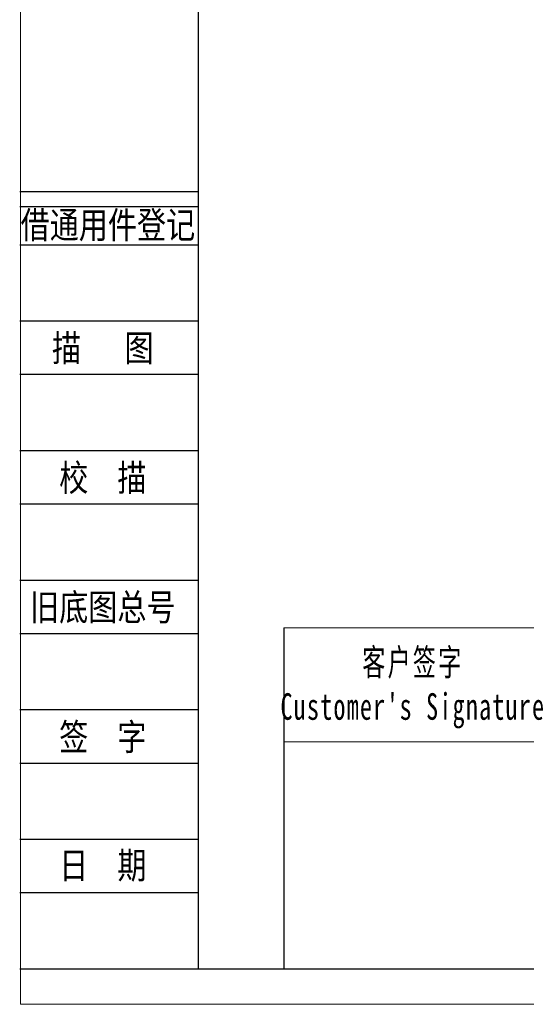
# Model space of a CAD drawing. Header units: millimetres. Extents: x 848 to 1258, y 1004 to 1294.
# Tile 1 of 8: x 848 to 917, y 1004 to 1140. Entities that reach past the tile are written whole.
import ezdxf
from ezdxf.enums import TextEntityAlignment as Align

# ---------------------------------------------------------------- set-up
doc = ezdxf.new("R2010")
doc.units = ezdxf.units.MM
for name, color, linetype in [('2细线层', 4, 'Continuous'), ('6文字层', 3, 'Continuous'), ('7标注层', 4, 'Continuous')]:
    doc.layers.add(name, color=color, linetype=linetype)
doc.layers.add('SLD-0', color=7, linetype='Continuous', lineweight=18)
doc.layers.add('图框_外框线', color=7, linetype='Continuous', lineweight=18)
doc.styles.add('宋体', font='txt', dxfattribs={"width": 0.8})
doc.styles.add('标准', font='txt', dxfattribs={"width": 0.667})

msp = doc.modelspace()

# ---------------------------------------------------------------- linework, layer by layer
at = {"layer": '2细线层'}
for p, q in [((847.5405, 1116.02601), (872.06239, 1116.02601)), ((847.5405, 1113.93116), (872.06239, 1113.93116)), ((847.5405, 1108.69404), (872.06239, 1108.69404)), ((847.5405, 1098.21979), (872.06239, 1098.21979)), ((847.5405, 1090.88782), (872.06239, 1090.88782)), ((847.5405, 1080.41357), (872.06239, 1080.41357)), ((847.5405, 1073.0816), (872.06239, 1073.0816)), ((847.5405, 1062.60736), (872.06239, 1062.60736)), ((847.5405, 1055.27538), (872.06239, 1055.27538)), ((847.5405, 1044.80114), (872.06239, 1044.80114)), ((847.5405, 1037.46916), (872.06239, 1037.46916)), ((847.5405, 1026.99492), (872.06239, 1026.99492)), ((847.5405, 1019.66295), (872.06239, 1019.66295)), ((847.5405, 1009.1887), (872.06239, 1009.1887))]:
    msp.add_line(p, q, dxfattribs=at)
at = {"layer": '7标注层', "color": 0}
msp.add_line((883.87063, 1056.02913), (883.87063, 1009.1887), dxfattribs=at)
at = {"layer": '图框_外框线'}
for p, q in [((883.87063, 1056.02913), (1252.6395, 1056.02913)), ((883.87063, 1040.39844), (1252.6395, 1040.39844))]:
    msp.add_line(p, q, dxfattribs=at)
at = {"layer": '图框_外框线', "color": 3}
msp.add_lwpolyline([(847.66642, 1004.30951), (1257.5187, 1004.30951), (1257.5187, 1294.13362), (847.66642, 1294.13362)], close=True, dxfattribs=at)
at = {"layer": '图框_外框线', "color": 3, "lineweight": 25}
msp.add_lwpolyline([(872.06239, 1009.1887), (1252.6395, 1009.1887), (1252.6395, 1289.25442), (872.06239, 1289.25442)], close=True, dxfattribs=at)

# ---------------------------------------------------------------- texts
at = {"layer": '6文字层', "color": 3, "style": '宋体', "width": 0.8}
for s, p in [('借通用件登记', (859.66847, 1111.45147)), ('描   图', (858.96958, 1094.55381)), ('校  描', (858.96958, 1076.74759)), ('旧底图总号', (858.96958, 1058.94137)), ('签  字', (858.96958, 1041.13515)), ('日  期', (858.97611, 1023.43347))]:
    msp.add_text(s, height=3.665986, dxfattribs=at).set_placement(p, align=Align.MIDDLE)
at = {"layer": 'SLD-0', "color": 1, "insert": (901.60146, 1053.1374), "char_height": 3.6471609, "width": 45.3710572, "attachment_point": 2, "style": '标准'}
msp.add_mtext("\\T1.1;客户签字\\PCustomer's Signature", dxfattribs=at)

doc.saveas('drawing.dxf')
